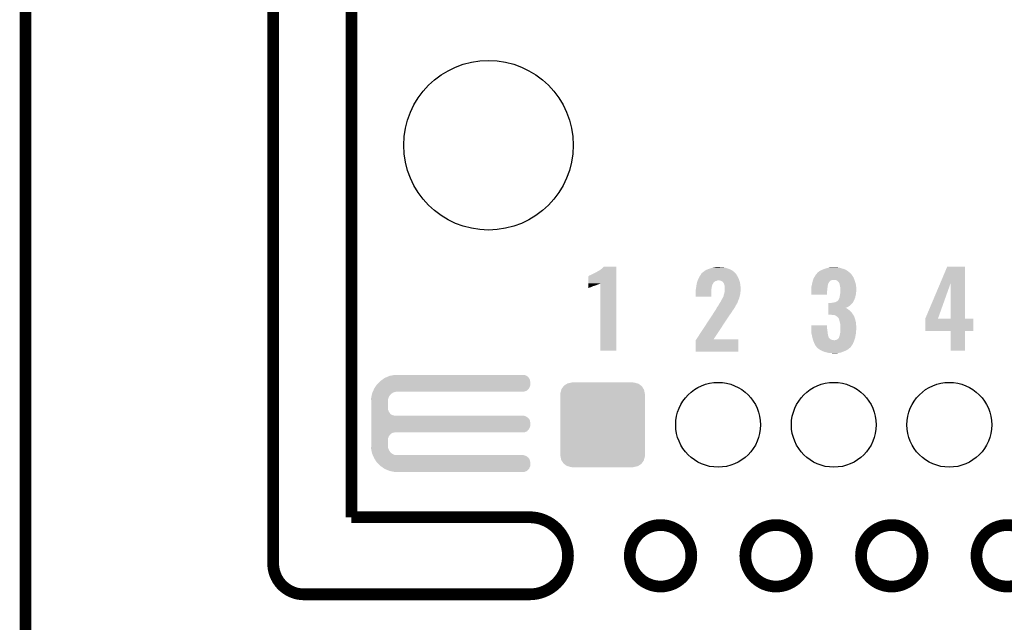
# Model space of a CAD drawing. Extents: x -0.05 to 0.95, y -0.15 to 2.1.
# Tile 27 of 35: x -0.05 to 0.45, y 0.95 to 1.25. Entities that reach past the tile are written whole.
import ezdxf

# ---------------------------------------------------------------- set-up
doc = ezdxf.new("R2010")
doc.units = 0
doc.layers.get('0').update_dxf_attribs({"linetype": 'CONTINUOUS'})
for name, color, linetype in [('HALL_CURRENT_24_V100_GKO', 5, 'CONTINUOUS'), ('HALL_CURRENT_24_V100_GTO', 14, 'CONTINUOUS'), ('HALL_CURRENT_24_V100_GTS', 12, 'CONTINUOUS')]:
    doc.layers.add(name, color=color, linetype=linetype)

# ---------------------------------------------------------------- blocks, each defined once
blk = doc.blocks.new('ROUND_8')
blk.add_circle((0, 0), 0.0433)
blk = doc.blocks.new('ROUND_40')
blk.add_circle((0, 0), 0.02165)
blk = doc.blocks.new('CUSTOM_48')
for points in [[(-0.0197, 0.02003), (-0.01817, 0.021), (0.01959, 0.02003), (0.0183, 0.021)], [(-0.01817, 0.021), (-0.01787, 0.02118), (0.0183, 0.021), (0.01762, 0.02118)], [(-0.01787, 0.02118), (-0.01586, 0.02158), (0.01762, 0.02118), (0.01621, 0.02158)], [(-0.01586, 0.02158), (-0.01575, 0.0216), (0.01621, 0.02158), (0.01575, 0.0216)], [(-0.01575, 0.0216), (-0.01575, 0.02165), (0.01575, 0.0216), (0.01575, 0.02165)], [(-0.02165, -0.01575), (-0.02165, 0.01575), (0.02165, -0.01575), (0.02165, 0.01575)], [(-0.0216, 0.01575), (-0.02158, 0.01621), (0.0216, 0.01575), (0.02151, 0.01621)], [(-0.02158, 0.01621), (-0.02111, 0.01787), (0.02151, 0.01621), (0.02118, 0.01787)], [(-0.02111, 0.01787), (-0.021, 0.0183), (0.02118, 0.01787), (0.02092, 0.0183)], [(-0.021, 0.0183), (-0.01995, 0.0197), (0.02092, 0.0183), (0.02003, 0.0197)], [(-0.01995, 0.0197), (-0.0197, 0.02003), (0.02003, 0.0197), (0.01959, 0.02003)], [(-0.02151, -0.01621), (-0.0216, -0.01575), (0.02158, -0.01621), (0.0216, -0.01575)], [(-0.02118, -0.01787), (-0.02151, -0.01621), (0.02111, -0.01787), (0.02158, -0.01621)], [(-0.02092, -0.0183), (-0.02118, -0.01787), (0.021, -0.0183), (0.02111, -0.01787)], [(-0.02003, -0.0197), (-0.02092, -0.0183), (0.01995, -0.0197), (0.021, -0.0183)], [(-0.01959, -0.02003), (-0.02003, -0.0197), (0.0197, -0.02003), (0.01995, -0.0197)], [(-0.0183, -0.021), (-0.01959, -0.02003), (0.01817, -0.021), (0.0197, -0.02003)], [(-0.01762, -0.02118), (-0.0183, -0.021), (0.01787, -0.02118), (0.01817, -0.021)], [(-0.01621, -0.02158), (-0.01762, -0.02118), (0.01586, -0.02158), (0.01787, -0.02118)], [(-0.01575, -0.0216), (-0.01621, -0.02158), (0.01575, -0.0216), (0.01586, -0.02158)], [(-0.01575, -0.02165), (-0.01575, -0.0216), (0.01575, -0.02165), (0.01575, -0.0216)]]:
    blk.add_solid(points)

msp = doc.modelspace()

# ---------------------------------------------------------------- linework, layer by layer
at = {"layer": 'HALL_CURRENT_24_V100_GKO', "const_width": 0.006}
for points in [[(0.0765, 0.9764), (0.0765, 2.1)], [(0.1165, 1), (0.1165, 2.055)], [(-0.05, -0.15), (-0.05, 2.01)], [(0.1165, 1), (0.2074, 1)], [(0.0922, 0.9606), (0.2074, 0.9606)]]:
    msp.add_lwpolyline(points, dxfattribs=at)
for points in [[(0.2074, 0.9606, 1), (0.2074, 1)], [(0.0765, 0.9764, 0.414216), (0.0922, 0.9606)]]:
    msp.add_lwpolyline(points, format="xyb", dxfattribs=at)
for points in [[(0.2587, 0.9803, 1), (0.2901, 0.9803, 1)], [(0.3177, 0.9803, 1), (0.3491, 0.9803, 1)], [(0.3768, 0.9803, 1), (0.4082, 0.9803, 1)], [(0.4358, 0.9803, 1), (0.4672, 0.9803, 1)]]:
    msp.add_lwpolyline(points, format="xyb", close=True, dxfattribs=at)
at = {"layer": 'HALL_CURRENT_24_V100_GTO'}
for points in [[(0.2432, 1.1261), (0.2444, 1.127), (0.2518, 1.1261), (0.2518, 1.127)], [(0.2444, 1.127), (0.245, 1.1275), (0.2518, 1.127), (0.2518, 1.1275)], [(0.245, 1.1275), (0.2454, 1.1279), (0.2518, 1.1275), (0.2518, 1.1279)], [(0.2454, 1.1279), (0.2454, 1.1279), (0.2518, 1.1279), (0.2454, 1.1279)], [(0.2986, 1.1267), (0.2998, 1.1271), (0.30962, 1.1267), (0.3085, 1.1271)], [(0.2998, 1.1271), (0.3001, 1.1272), (0.3085, 1.1271), (0.30818, 1.1272)], [(0.3001, 1.1272), (0.30118, 1.1275), (0.30818, 1.1272), (0.3072, 1.1275)], [(0.30118, 1.1275), (0.3019, 1.1277), (0.3072, 1.1275), (0.3059, 1.1277)], [(0.3019, 1.1277), (0.304, 1.1278), (0.3049, 1.1277), (0.3045, 1.1278)], [(0.3578, 1.1267), (0.35864, 1.127), (0.3682, 1.1267), (0.3673, 1.127)], [(0.35864, 1.127), (0.3592, 1.1272), (0.3673, 1.127), (0.36665, 1.1272)], [(0.3592, 1.1272), (0.36005, 1.1274), (0.36665, 1.1272), (0.366, 1.1274)], [(0.36005, 1.1274), (0.3609, 1.1276), (0.366, 1.1274), (0.3648, 1.1276)], [(0.3609, 1.1276), (0.3628, 1.1277), (0.3648, 1.1276), (0.3638, 1.1277)], [(0.4173, 1.1196), (0.4208, 1.1279), (0.43, 1.1196), (0.43, 1.1279)], [(0.4208, 1.1279), (0.4208, 1.1279), (0.43, 1.1279), (0.4208, 1.1279)], [(0.2375, 1.1194), (0.2375, 1.1231), (0.2518, 1.1194), (0.2518, 1.1231)], [(0.2376, 1.1231), (0.2378, 1.1233), (0.2518, 1.1231), (0.2518, 1.1233)], [(0.2378, 1.1233), (0.2381, 1.1235), (0.2518, 1.1233), (0.2518, 1.1235)], [(0.2381, 1.1235), (0.2386, 1.1237), (0.2518, 1.1235), (0.2518, 1.1237)], [(0.2386, 1.1237), (0.2393, 1.124), (0.2518, 1.1237), (0.2518, 1.124)], [(0.2393, 1.124), (0.2409, 1.1248), (0.2518, 1.124), (0.2518, 1.1248)], [(0.2409, 1.1248), (0.2418, 1.1253), (0.2518, 1.1248), (0.2518, 1.1253)], [(0.2418, 1.1253), (0.2419, 1.1254), (0.2518, 1.1253), (0.2518, 1.1254)], [(0.2419, 1.1254), (0.2422, 1.1256), (0.2518, 1.1254), (0.2518, 1.1256)], [(0.2422, 1.1256), (0.2432, 1.1261), (0.2518, 1.1256), (0.2518, 1.1261)], [(0.29365, 1.1216), (0.2942, 1.1227), (0.3144, 1.1216), (0.3139, 1.1227)], [(0.2942, 1.1227), (0.2943, 1.1229), (0.3139, 1.1227), (0.31378, 1.1229)], [(0.2943, 1.1229), (0.29481, 1.1237), (0.31378, 1.1229), (0.3133, 1.1237)], [(0.29481, 1.1237), (0.2952, 1.1243), (0.3133, 1.1237), (0.31296, 1.1243)], [(0.2952, 1.1243), (0.29525, 1.1244), (0.31296, 1.1243), (0.3129, 1.1244)], [(0.29525, 1.1244), (0.2953, 1.1245), (0.3129, 1.1244), (0.3128, 1.1245)], [(0.2953, 1.1245), (0.2957, 1.1249), (0.3128, 1.1245), (0.3124, 1.1249)], [(0.2957, 1.1249), (0.2964, 1.1254), (0.3124, 1.1249), (0.3118, 1.1254)], [(0.2964, 1.1254), (0.29704, 1.1259), (0.3118, 1.1254), (0.3112, 1.1259)], [(0.29704, 1.1259), (0.2973, 1.1261), (0.3112, 1.1259), (0.31083, 1.1261)], [(0.2973, 1.1261), (0.29838, 1.1266), (0.31083, 1.1261), (0.3099, 1.1266)], [(0.29838, 1.1266), (0.2986, 1.1267), (0.3099, 1.1266), (0.30962, 1.1267)], [(0.35239, 1.1214), (0.3526, 1.122), (0.3734, 1.1214), (0.37315, 1.122)], [(0.3526, 1.122), (0.35294, 1.1226), (0.37315, 1.122), (0.3729, 1.1226)], [(0.35294, 1.1226), (0.3534, 1.1234), (0.3729, 1.1226), (0.37237, 1.1234)], [(0.3534, 1.1234), (0.35348, 1.1235), (0.37237, 1.1234), (0.3723, 1.1235)], [(0.35348, 1.1235), (0.35402, 1.1242), (0.3723, 1.1235), (0.3718, 1.1242)], [(0.35402, 1.1242), (0.35432, 1.1246), (0.3718, 1.1242), (0.3715, 1.1246)], [(0.35432, 1.1246), (0.3544, 1.1247), (0.3715, 1.1246), (0.3713, 1.1247)], [(0.3544, 1.1247), (0.3549, 1.1252), (0.3713, 1.1247), (0.3707, 1.1252)], [(0.3549, 1.1252), (0.3556, 1.1257), (0.3707, 1.1252), (0.3701, 1.1257)], [(0.3556, 1.1257), (0.3565, 1.1262), (0.3701, 1.1257), (0.36929, 1.1262)], [(0.3565, 1.1262), (0.35728, 1.1265), (0.36929, 1.1262), (0.3688, 1.1265)], [(0.35728, 1.1265), (0.3578, 1.1267), (0.3688, 1.1265), (0.3682, 1.1267)], [(0.2375, 1.1193), (0.2375, 1.1194), (0.2435, 1.1193), (0.2436, 1.1194)], [(0.2375, 1.1192), (0.2375, 1.1193), (0.2433, 1.1192), (0.2435, 1.1193)], [(0.2375, 1.1191), (0.2375, 1.1192), (0.243, 1.1191), (0.2433, 1.1192)], [(0.2375, 1.1189), (0.2375, 1.1191), (0.2426, 1.1189), (0.243, 1.1191)], [(0.2375, 1.1187), (0.2375, 1.1189), (0.242, 1.1187), (0.2426, 1.1189)], [(0.2375, 1.1184), (0.2375, 1.1187), (0.2412, 1.1184), (0.242, 1.1187)], [(0.2375, 1.1181), (0.2375, 1.1184), (0.2402, 1.1181), (0.2412, 1.1184)], [(0.2375, 1.1176), (0.2375, 1.1181), (0.2391, 1.1176), (0.2401, 1.1181)], [(0.2375, 1.1181), (0.2375, 1.1181), (0.2401, 1.1181), (0.2402, 1.1181)], [(0.2375, 1.1173), (0.2375, 1.1176), (0.2381, 1.1173), (0.2391, 1.1176)], [(0.2375, 1.1171), (0.2375, 1.1173), (0.2377, 1.1171), (0.2381, 1.1173)], [(0.2436, 1.0851), (0.2436, 1.1194), (0.2518, 1.0851), (0.2518, 1.1194)], [(0.29246, 1.1166), (0.2925, 1.1168), (0.3004, 1.1166), (0.30042, 1.1168)], [(0.2925, 1.1168), (0.29258, 1.1174), (0.30042, 1.1168), (0.3005, 1.1174)], [(0.29258, 1.1174), (0.29267, 1.1181), (0.3005, 1.1174), (0.3007, 1.1181)], [(0.29267, 1.1181), (0.2927, 1.1183), (0.3007, 1.1181), (0.30074, 1.1183)], [(0.2927, 1.1183), (0.29276, 1.1186), (0.30074, 1.1183), (0.3008, 1.1186)], [(0.29276, 1.1186), (0.29282, 1.1189), (0.3008, 1.1186), (0.3009, 1.1189)], [(0.29282, 1.1189), (0.29288, 1.1192), (0.3009, 1.1189), (0.3011, 1.1192)], [(0.29288, 1.1192), (0.2929, 1.1193), (0.3011, 1.1192), (0.3011, 1.1193)], [(0.2929, 1.1193), (0.293, 1.1198), (0.3011, 1.1193), (0.3015, 1.1198)], [(0.293, 1.1198), (0.29313, 1.1202), (0.3015, 1.1198), (0.3019, 1.1202)], [(0.29313, 1.1202), (0.29327, 1.1206), (0.3019, 1.1202), (0.3025, 1.1206)], [(0.29327, 1.1206), (0.2933, 1.1207), (0.3025, 1.1206), (0.303, 1.1207)], [(0.2933, 1.1207), (0.29337, 1.1209), (0.303, 1.1207), (0.3034, 1.1209)], [(0.29337, 1.1209), (0.2934, 1.121), (0.3034, 1.1209), (0.3038, 1.121)], [(0.2934, 1.121), (0.2935, 1.1213), (0.31461, 1.121), (0.31451, 1.1213)], [(0.2935, 1.1213), (0.29365, 1.1216), (0.31451, 1.1213), (0.3144, 1.1216)], [(0.3052, 1.1208), (0.3042, 1.121), (0.31469, 1.1208), (0.31461, 1.121)], [(0.3058, 1.1205), (0.3052, 1.1208), (0.31479, 1.1205), (0.31469, 1.1208)], [(0.30618, 1.1202), (0.3058, 1.1205), (0.3149, 1.1202), (0.31479, 1.1205)], [(0.3063, 1.1201), (0.30618, 1.1202), (0.31492, 1.1201), (0.3149, 1.1202)], [(0.3064, 1.12), (0.3063, 1.1201), (0.31494, 1.12), (0.31492, 1.1201)], [(0.3064, 1.1199), (0.3064, 1.12), (0.31495, 1.1199), (0.31494, 1.12)], [(0.3067, 1.1195), (0.3064, 1.1199), (0.31502, 1.1195), (0.31495, 1.1199)], [(0.3069, 1.119), (0.3067, 1.1195), (0.31511, 1.119), (0.31502, 1.1195)], [(0.30704, 1.1185), (0.3069, 1.119), (0.3152, 1.1185), (0.31511, 1.119)], [(0.3072, 1.1179), (0.30704, 1.1185), (0.31523, 1.1179), (0.3152, 1.1185)], [(0.3072, 1.1166), (0.3072, 1.1179), (0.3153, 1.1166), (0.31523, 1.1179)], [(0.3514, 1.1174), (0.3515, 1.1179), (0.3597, 1.1174), (0.35977, 1.1179)], [(0.3514, 1.1166), (0.3514, 1.1174), (0.3596, 1.1166), (0.3597, 1.1174)], [(0.3515, 1.1179), (0.35155, 1.1181), (0.35977, 1.1179), (0.3598, 1.1181)], [(0.35155, 1.1181), (0.35168, 1.1187), (0.3598, 1.1181), (0.3599, 1.1187)], [(0.35168, 1.1187), (0.3518, 1.1192), (0.3599, 1.1187), (0.36, 1.1192)], [(0.3518, 1.1192), (0.35186, 1.1195), (0.36, 1.1192), (0.3602, 1.1195)], [(0.35186, 1.1195), (0.35191, 1.1197), (0.3602, 1.1195), (0.3603, 1.1197)], [(0.35191, 1.1197), (0.35193, 1.1198), (0.3603, 1.1197), (0.3603, 1.1198)], [(0.35193, 1.1198), (0.3521, 1.1206), (0.3603, 1.1198), (0.3609, 1.1206)], [(0.3521, 1.1206), (0.35221, 1.1209), (0.3609, 1.1206), (0.3613, 1.1209)], [(0.35221, 1.1209), (0.35228, 1.1211), (0.3613, 1.1209), (0.3618, 1.1211)], [(0.35228, 1.1211), (0.35231, 1.1212), (0.3618, 1.1211), (0.3622, 1.1212)], [(0.35231, 1.1212), (0.35239, 1.1214), (0.37347, 1.1212), (0.3734, 1.1214)], [(0.3641, 1.1211), (0.3635, 1.1212), (0.3735, 1.1211), (0.37347, 1.1212)], [(0.3645, 1.1208), (0.3641, 1.1211), (0.3736, 1.1208), (0.3735, 1.1211)], [(0.3649, 1.1206), (0.3645, 1.1208), (0.37367, 1.1206), (0.3736, 1.1208)], [(0.3655, 1.12), (0.3649, 1.1206), (0.37387, 1.12), (0.37367, 1.1206)], [(0.3655, 1.1199), (0.3655, 1.12), (0.3739, 1.1199), (0.37387, 1.12)], [(0.3658, 1.1193), (0.3655, 1.1199), (0.37405, 1.1193), (0.3739, 1.1199)], [(0.3659, 1.1188), (0.3658, 1.1193), (0.37417, 1.1188), (0.37405, 1.1193)], [(0.36601, 1.1183), (0.3659, 1.1188), (0.3743, 1.1183), (0.37417, 1.1188)], [(0.3662, 1.1174), (0.36601, 1.1183), (0.37434, 1.1174), (0.3743, 1.1183)], [(0.3663, 1.1168), (0.3662, 1.1174), (0.37438, 1.1168), (0.37434, 1.1174)], [(0.3663, 1.1163), (0.3663, 1.1168), (0.3744, 1.1163), (0.37438, 1.1168)], [(0.4097, 1.1016), (0.4173, 1.1196), (0.41617, 1.1016), (0.4226, 1.1196)], [(0.4226, 1.1014), (0.4226, 1.1196), (0.43, 1.1014), (0.43, 1.1196)], [(0.2923, 1.1153), (0.29238, 1.1157), (0.3003, 1.1153), (0.3003, 1.1157)], [(0.2923, 1.1127), (0.2923, 1.1153), (0.3003, 1.1127), (0.3003, 1.1153)], [(0.29238, 1.1157), (0.2924, 1.1158), (0.3003, 1.1157), (0.30031, 1.1158)], [(0.2924, 1.1163), (0.29246, 1.1166), (0.30037, 1.1163), (0.3004, 1.1166)], [(0.2924, 1.1158), (0.2924, 1.1163), (0.30031, 1.1158), (0.30037, 1.1163)], [(0.3058, 1.1115), (0.30605, 1.1119), (0.3144, 1.1115), (0.3146, 1.1119)], [(0.30605, 1.1119), (0.30611, 1.112), (0.3146, 1.1119), (0.3146, 1.112)], [(0.30611, 1.112), (0.3063, 1.1123), (0.3146, 1.112), (0.31467, 1.1123)], [(0.3063, 1.1123), (0.3064, 1.1126), (0.31467, 1.1123), (0.31474, 1.1126)], [(0.3064, 1.1126), (0.3066, 1.113), (0.31474, 1.1126), (0.31484, 1.113)], [(0.3066, 1.113), (0.3067, 1.1136), (0.31484, 1.113), (0.31498, 1.1136)], [(0.3067, 1.1136), (0.30673, 1.1137), (0.31498, 1.1136), (0.315, 1.1137)], [(0.30673, 1.1137), (0.30693, 1.1144), (0.315, 1.1137), (0.3152, 1.1144)], [(0.30693, 1.1144), (0.3071, 1.115), (0.3152, 1.1144), (0.3152, 1.115)], [(0.3071, 1.115), (0.30711, 1.1151), (0.3152, 1.115), (0.3152, 1.1151)], [(0.30711, 1.1151), (0.30719, 1.1157), (0.3152, 1.1151), (0.3153, 1.1157)], [(0.30719, 1.1157), (0.3072, 1.1158), (0.3153, 1.1157), (0.3153, 1.1158)], [(0.3072, 1.1158), (0.3072, 1.1166), (0.3153, 1.1158), (0.3153, 1.1166)], [(0.3514, 1.1156), (0.3514, 1.1166), (0.3595, 1.1156), (0.3596, 1.1166)], [(0.3514, 1.1137), (0.3514, 1.1156), (0.3595, 1.1137), (0.3595, 1.1156)], [(0.3655, 1.1116), (0.3658, 1.1121), (0.37357, 1.1116), (0.3738, 1.1121)], [(0.3658, 1.1121), (0.3659, 1.1128), (0.3738, 1.1121), (0.37394, 1.1128)], [(0.3659, 1.1128), (0.36597, 1.1131), (0.37394, 1.1128), (0.374, 1.1131)], [(0.36597, 1.1131), (0.3661, 1.1137), (0.374, 1.1131), (0.37418, 1.1137)], [(0.3661, 1.1137), (0.36614, 1.1141), (0.37418, 1.1137), (0.3743, 1.1141)], [(0.36614, 1.1141), (0.3662, 1.1147), (0.3743, 1.1141), (0.3743, 1.1147)], [(0.3662, 1.1147), (0.36622, 1.1149), (0.3743, 1.1147), (0.3743, 1.1149)], [(0.36622, 1.1149), (0.36629, 1.1157), (0.3743, 1.1149), (0.3744, 1.1157)], [(0.36629, 1.1157), (0.3663, 1.1158), (0.3744, 1.1157), (0.3744, 1.1158)], [(0.3663, 1.1158), (0.3663, 1.1163), (0.3744, 1.1158), (0.3744, 1.1163)], [(0.3028, 1.1063), (0.30305, 1.1068), (0.31177, 1.1063), (0.3121, 1.1068)], [(0.30305, 1.1068), (0.3033, 1.1073), (0.3121, 1.1068), (0.31235, 1.1073)], [(0.3033, 1.1073), (0.3034, 1.1074), (0.31235, 1.1073), (0.3124, 1.1074)], [(0.3034, 1.1074), (0.3037, 1.1078), (0.3124, 1.1074), (0.3127, 1.1078)], [(0.3037, 1.1078), (0.30382, 1.108), (0.3127, 1.1078), (0.3127, 1.108)], [(0.30382, 1.108), (0.30388, 1.1081), (0.3127, 1.108), (0.3128, 1.1081)], [(0.30388, 1.1081), (0.304, 1.1083), (0.3128, 1.1081), (0.31292, 1.1083)], [(0.304, 1.1083), (0.3044, 1.109), (0.31292, 1.1083), (0.31335, 1.109)], [(0.3044, 1.109), (0.30465, 1.1094), (0.31335, 1.109), (0.3136, 1.1094)], [(0.30465, 1.1094), (0.3049, 1.1098), (0.3136, 1.1094), (0.31375, 1.1098)], [(0.3049, 1.1098), (0.3054, 1.1107), (0.31375, 1.1098), (0.3141, 1.1107)], [(0.3054, 1.1107), (0.3057, 1.1113), (0.3141, 1.1107), (0.3143, 1.1113)], [(0.3057, 1.1113), (0.3058, 1.1115), (0.3143, 1.1113), (0.3144, 1.1115)], [(0.3601, 1.1092), (0.3601, 1.1095), (0.3723, 1.1092), (0.37252, 1.1095)], [(0.3601, 1.1082), (0.3601, 1.1092), (0.3713, 1.1082), (0.3723, 1.1092)], [(0.3601, 1.1077), (0.3601, 1.1082), (0.3706, 1.1077), (0.3713, 1.1082)], [(0.3601, 1.1073), (0.3601, 1.1077), (0.3698, 1.1073), (0.3706, 1.1077)], [(0.3601, 1.1069), (0.3601, 1.1073), (0.36891, 1.1069), (0.3698, 1.1073)], [(0.3601, 1.1065), (0.3601, 1.1069), (0.3698, 1.1065), (0.369, 1.1069)], [(0.3601, 1.1069), (0.3601, 1.1069), (0.369, 1.1069), (0.36891, 1.1069)], [(0.3618, 1.1095), (0.3623, 1.1096), (0.37252, 1.1095), (0.3726, 1.1096)], [(0.3623, 1.1096), (0.3629, 1.1097), (0.3726, 1.1096), (0.37267, 1.1097)], [(0.3629, 1.1097), (0.3636, 1.1098), (0.37267, 1.1097), (0.37273, 1.1098)], [(0.3636, 1.1098), (0.3638, 1.1099), (0.37273, 1.1098), (0.3728, 1.1099)], [(0.3638, 1.1099), (0.364, 1.11), (0.3728, 1.1099), (0.3728, 1.11)], [(0.364, 1.11), (0.3648, 1.1104), (0.3728, 1.11), (0.373, 1.1104)], [(0.3648, 1.1104), (0.3652, 1.1109), (0.373, 1.1104), (0.37325, 1.1109)], [(0.3652, 1.1109), (0.3653, 1.111), (0.37325, 1.1109), (0.3733, 1.111)], [(0.3653, 1.1112), (0.3655, 1.1116), (0.37339, 1.1112), (0.37357, 1.1116)], [(0.3653, 1.111), (0.3653, 1.1112), (0.3733, 1.111), (0.37339, 1.1112)], [(0.29269, 1.0909), (0.30083, 1.1033), (0.3015, 1.0909), (0.3097, 1.1033)], [(0.30083, 1.1033), (0.30155, 1.1044), (0.3097, 1.1033), (0.3105, 1.1044)], [(0.30155, 1.1044), (0.30221, 1.1054), (0.3105, 1.1044), (0.3111, 1.1054)], [(0.30221, 1.1054), (0.30273, 1.1062), (0.3111, 1.1054), (0.3117, 1.1062)], [(0.30273, 1.1062), (0.3028, 1.1063), (0.3117, 1.1062), (0.31177, 1.1063)], [(0.3601, 1.1062), (0.3601, 1.1065), (0.3702, 1.1062), (0.3698, 1.1065)], [(0.3601, 1.1054), (0.3601, 1.1062), (0.3712, 1.1054), (0.3702, 1.1062)], [(0.3601, 1.1049), (0.3601, 1.1054), (0.3717, 1.1049), (0.3712, 1.1054)], [(0.3601, 1.1043), (0.3601, 1.1049), (0.3722, 1.1043), (0.3717, 1.1049)], [(0.3601, 1.1036), (0.3601, 1.1043), (0.3727, 1.1036), (0.3722, 1.1043)], [(0.3601, 1.1035), (0.3601, 1.1036), (0.37276, 1.1035), (0.3727, 1.1036)], [(0.3615, 1.1034), (0.3613, 1.1035), (0.37283, 1.1034), (0.37276, 1.1035)], [(0.3625, 1.1033), (0.3616, 1.1034), (0.37289, 1.1033), (0.37283, 1.1034)], [(0.3633, 1.1032), (0.3625, 1.1033), (0.37295, 1.1032), (0.37289, 1.1033)], [(0.3639, 1.1029), (0.3633, 1.1032), (0.37314, 1.1029), (0.37295, 1.1032)], [(0.36407, 1.1028), (0.3639, 1.1029), (0.3732, 1.1028), (0.37314, 1.1029)], [(0.3644, 1.1026), (0.36407, 1.1028), (0.37328, 1.1026), (0.3732, 1.1028)], [(0.3648, 1.1023), (0.3644, 1.1026), (0.3734, 1.1023), (0.37328, 1.1026)], [(0.3651, 1.102), (0.3648, 1.1023), (0.37352, 1.102), (0.3734, 1.1023)], [(0.3652, 1.1018), (0.3651, 1.102), (0.3736, 1.1018), (0.37352, 1.102)], [(0.3656, 1.1011), (0.3653, 1.1018), (0.37381, 1.1011), (0.3736, 1.1018)], [(0.4097, 1.1014), (0.4097, 1.1016), (0.4161, 1.1014), (0.41617, 1.1016)], [(0.3514, 1.0961), (0.3514, 1.098), (0.3595, 1.0961), (0.3595, 1.098)], [(0.3514, 1.098), (0.3514, 1.098), (0.3595, 1.098), (0.3514, 1.098)], [(0.36567, 1.1008), (0.3656, 1.1011), (0.3739, 1.1008), (0.37381, 1.1011)], [(0.3658, 1.1003), (0.36567, 1.1008), (0.37402, 1.1003), (0.3739, 1.1008)], [(0.36599, 1.0995), (0.3658, 1.1003), (0.3742, 1.0995), (0.37402, 1.1003)], [(0.3662, 1.0986), (0.36599, 1.0995), (0.37428, 1.0986), (0.3742, 1.0995)], [(0.3662, 1.0983), (0.3662, 1.0986), (0.3743, 1.0983), (0.37428, 1.0986)], [(0.3662, 1.0978), (0.3662, 1.0983), (0.37433, 1.0978), (0.3743, 1.0983)], [(0.3663, 1.0972), (0.3662, 1.0978), (0.37437, 1.0972), (0.37433, 1.0978)], [(0.3663, 1.0968), (0.3663, 1.0972), (0.3744, 1.0968), (0.37437, 1.0972)], [(0.3663, 1.0958), (0.3663, 1.0968), (0.3744, 1.0958), (0.3744, 1.0968)], [(0.4097, 1.0951), (0.4097, 1.1014), (0.4342, 1.0951), (0.4342, 1.1014)], [(0.4097, 1.1014), (0.4097, 1.1014), (0.4342, 1.1014), (0.43, 1.1014)], [(0.4097, 1.1014), (0.4097, 1.1014), (0.4226, 1.1014), (0.4161, 1.1014)], [(0.3514, 1.0954), (0.3514, 1.0961), (0.3596, 1.0954), (0.3595, 1.0961)], [(0.3514, 1.0948), (0.3514, 1.0954), (0.3597, 1.0948), (0.3596, 1.0954)], [(0.3514, 1.0943), (0.3514, 1.0948), (0.35976, 1.0943), (0.3597, 1.0948)], [(0.35163, 1.0932), (0.3514, 1.0943), (0.3599, 1.0932), (0.35976, 1.0943)], [(0.3518, 1.0924), (0.35163, 1.0932), (0.3601, 1.0924), (0.3599, 1.0932)], [(0.35195, 1.0918), (0.3518, 1.0924), (0.3603, 1.0918), (0.3601, 1.0924)], [(0.3522, 1.0908), (0.35195, 1.0918), (0.3613, 1.0908), (0.3603, 1.0918)], [(0.3653, 1.0913), (0.36554, 1.0917), (0.37367, 1.0913), (0.3738, 1.0917)], [(0.36554, 1.0917), (0.3656, 1.0918), (0.3738, 1.0917), (0.37382, 1.0918)], [(0.3656, 1.0919), (0.3657, 1.0921), (0.37384, 1.0919), (0.37388, 1.0921)], [(0.3656, 1.0918), (0.3656, 1.0919), (0.37382, 1.0918), (0.37384, 1.0919)], [(0.3657, 1.0921), (0.3658, 1.0925), (0.37388, 1.0921), (0.37395, 1.0925)], [(0.3658, 1.0925), (0.3659, 1.093), (0.37395, 1.0925), (0.37404, 1.093)], [(0.3659, 1.093), (0.36599, 1.0933), (0.37404, 1.093), (0.3741, 1.0933)], [(0.36599, 1.0933), (0.3661, 1.0937), (0.3741, 1.0933), (0.37416, 1.0937)], [(0.3661, 1.0937), (0.3662, 1.0945), (0.37416, 1.0937), (0.37428, 1.0945)], [(0.3662, 1.0945), (0.36621, 1.0946), (0.37428, 1.0945), (0.3743, 1.0946)], [(0.36621, 1.0946), (0.36629, 1.0953), (0.3743, 1.0946), (0.3743, 1.0953)], [(0.36629, 1.0953), (0.3663, 1.0954), (0.3743, 1.0953), (0.37432, 1.0954)], [(0.3663, 1.0954), (0.3663, 1.0958), (0.37432, 1.0954), (0.3744, 1.0958)], [(0.4226, 1.0851), (0.4226, 1.0951), (0.43, 1.0851), (0.43, 1.0951)], [(0.4226, 1.0951), (0.4226, 1.0951), (0.43, 1.0951), (0.4342, 1.0951)], [(0.2923, 1.0903), (0.29269, 1.0909), (0.3142, 1.0903), (0.3142, 1.0909)], [(0.2923, 1.0845), (0.2923, 1.0903), (0.3142, 1.0845), (0.3142, 1.0903)], [(0.29269, 1.0909), (0.29269, 1.0909), (0.3142, 1.0909), (0.3015, 1.0909)], [(0.35224, 1.0907), (0.3522, 1.0908), (0.3618, 1.0907), (0.3613, 1.0908)], [(0.35231, 1.0905), (0.35224, 1.0907), (0.3623, 1.0905), (0.3618, 1.0907)], [(0.35234, 1.0904), (0.35231, 1.0905), (0.363, 1.0904), (0.3623, 1.0905)], [(0.35245, 1.0901), (0.35234, 1.0904), (0.3733, 1.0901), (0.37339, 1.0904)], [(0.3527, 1.0894), (0.35245, 1.0901), (0.37299, 1.0894), (0.3733, 1.0901)], [(0.35315, 1.0885), (0.3527, 1.0894), (0.3726, 1.0885), (0.37299, 1.0894)], [(0.3536, 1.0876), (0.35315, 1.0885), (0.37202, 1.0876), (0.3726, 1.0885)], [(0.3539, 1.0872), (0.3536, 1.0876), (0.37176, 1.0872), (0.37202, 1.0876)], [(0.35395, 1.0871), (0.3539, 1.0872), (0.3717, 1.0871), (0.37176, 1.0872)], [(0.354, 1.087), (0.35395, 1.0871), (0.3716, 1.087), (0.3717, 1.0871)], [(0.35444, 1.0866), (0.354, 1.087), (0.3712, 1.0866), (0.3716, 1.087)], [(0.35509, 1.086), (0.35444, 1.0866), (0.3705, 1.086), (0.3712, 1.0866)], [(0.3633, 1.0904), (0.3641, 1.0906), (0.37339, 1.0904), (0.37346, 1.0906)], [(0.3641, 1.0906), (0.3649, 1.091), (0.37346, 1.0906), (0.37358, 1.091)], [(0.3649, 1.091), (0.3653, 1.0913), (0.37358, 1.091), (0.37367, 1.0913)], [(0.3552, 1.0859), (0.35509, 1.086), (0.37035, 1.0859), (0.3705, 1.086)], [(0.35608, 1.0854), (0.3552, 1.0859), (0.3696, 1.0854), (0.37035, 1.0859)], [(0.3566, 1.0851), (0.35608, 1.0854), (0.36895, 1.0851), (0.3696, 1.0854)], [(0.3573, 1.0848), (0.3566, 1.0851), (0.3683, 1.0848), (0.36895, 1.0851)], [(0.358, 1.0845), (0.3573, 1.0848), (0.36755, 1.0845), (0.3683, 1.0848)], [(0.35913, 1.0842), (0.358, 1.0845), (0.3668, 1.0842), (0.36755, 1.0845)], [(0.3595, 1.0841), (0.35913, 1.0842), (0.36635, 1.0841), (0.3668, 1.0842)], [(0.3608, 1.0838), (0.3595, 1.0841), (0.365, 1.0838), (0.36635, 1.0841)], [(0.3623, 1.0837), (0.3619, 1.0838), (0.3629, 1.0837), (0.365, 1.0838)], [(0.13384, 1.0713), (0.13528, 1.0719), (0.207, 1.0713), (0.2064, 1.0719)], [(0.13528, 1.0719), (0.136, 1.0722), (0.2064, 1.0719), (0.20595, 1.0722)], [(0.136, 1.0722), (0.13652, 1.0723), (0.20595, 1.0722), (0.2058, 1.0723)], [(0.13652, 1.0723), (0.13808, 1.0726), (0.2058, 1.0723), (0.2051, 1.0726)], [(0.13808, 1.0726), (0.1386, 1.0727), (0.2051, 1.0726), (0.2044, 1.0727)], [(0.12817, 1.0658), (0.1291, 1.0672), (0.2072, 1.0658), (0.2078, 1.0672)], [(0.1291, 1.0672), (0.1295, 1.0678), (0.2078, 1.0672), (0.2078, 1.0678)], [(0.1295, 1.0678), (0.131, 1.0693), (0.2078, 1.0678), (0.2078, 1.0693)], [(0.131, 1.0693), (0.1314, 1.0697), (0.2078, 1.0693), (0.20774, 1.0697)], [(0.1314, 1.0697), (0.13184, 1.07), (0.20774, 1.0697), (0.2077, 1.07)], [(0.13184, 1.07), (0.13287, 1.0707), (0.2077, 1.07), (0.2074, 1.0707)], [(0.13287, 1.0707), (0.1336, 1.0712), (0.2074, 1.0707), (0.20707, 1.0712)], [(0.1336, 1.0712), (0.13384, 1.0713), (0.20707, 1.0712), (0.207, 1.0713)], [(0.12652, 1.0607), (0.12669, 1.0616), (0.1353, 1.0607), (0.1357, 1.0616)], [(0.12669, 1.0616), (0.12685, 1.0624), (0.1357, 1.0616), (0.1362, 1.0624)], [(0.12685, 1.0624), (0.12698, 1.0631), (0.1362, 1.0624), (0.1369, 1.0631)], [(0.12698, 1.0631), (0.127, 1.0632), (0.1369, 1.0631), (0.13706, 1.0632)], [(0.127, 1.0632), (0.12718, 1.0636), (0.13706, 1.0632), (0.1377, 1.0636)], [(0.12718, 1.0636), (0.12735, 1.064), (0.1377, 1.0636), (0.1386, 1.064)], [(0.12735, 1.064), (0.1274, 1.0641), (0.1386, 1.064), (0.1395, 1.0641)], [(0.1274, 1.0641), (0.12744, 1.0642), (0.1395, 1.0641), (0.14, 1.0642)], [(0.12744, 1.0642), (0.12766, 1.0647), (0.2048, 1.0642), (0.2062, 1.0647)], [(0.12766, 1.0647), (0.1281, 1.0657), (0.2062, 1.0647), (0.20711, 1.0657)], [(0.1281, 1.0657), (0.12817, 1.0658), (0.20711, 1.0657), (0.2072, 1.0658)], [(0.1265, 1.0606), (0.12652, 1.0607), (0.13528, 1.0606), (0.1353, 1.0607)], [(0.12656, 1.0598), (0.1265, 1.0606), (0.1351, 1.0598), (0.13528, 1.0606)], [(0.1266, 1.0593), (0.12656, 1.0598), (0.1351, 1.0593), (0.1351, 1.0598)], [(0.1266, 1.0553), (0.1266, 1.0593), (0.1351, 1.0553), (0.1351, 1.0593)], [(0.1266, 1.0546), (0.1266, 1.0553), (0.1353, 1.0546), (0.1351, 1.0553)], [(0.1266, 1.0539), (0.1266, 1.0546), (0.1356, 1.0539), (0.1353, 1.0546)], [(0.1266, 1.053), (0.1266, 1.0539), (0.1362, 1.053), (0.1356, 1.0539)], [(0.1266, 1.0527), (0.1266, 1.053), (0.1365, 1.0527), (0.1362, 1.053)], [(0.1266, 1.0523), (0.1266, 1.0527), (0.1371, 1.0523), (0.1365, 1.0527)], [(0.1266, 1.052), (0.1266, 1.0523), (0.1378, 1.052), (0.1371, 1.0523)], [(0.1266, 1.0519), (0.1266, 1.052), (0.1386, 1.0519), (0.1378, 1.052)], [(0.1266, 1.0517), (0.1266, 1.0519), (0.2051, 1.0517), (0.2044, 1.0519)], [(0.1266, 1.0514), (0.1266, 1.0517), (0.2058, 1.0514), (0.2051, 1.0517)], [(0.1266, 1.0508), (0.1266, 1.0514), (0.2067, 1.0508), (0.2058, 1.0514)], [(0.1266, 1.0505), (0.1266, 1.0508), (0.207, 1.0505), (0.2067, 1.0508)], [(0.1266, 1.0499), (0.1266, 1.0505), (0.2074, 1.0499), (0.207, 1.0505)], [(0.1266, 1.0492), (0.1266, 1.0499), (0.2077, 1.0492), (0.2074, 1.0499)], [(0.1266, 1.0484), (0.1266, 1.0492), (0.2078, 1.0484), (0.2077, 1.0492)], [(0.1266, 1.0464), (0.1266, 1.0484), (0.2078, 1.0464), (0.2078, 1.0484)], [(0.1266, 1.045), (0.1266, 1.0464), (0.2072, 1.045), (0.2078, 1.0464)], [(0.1266, 1.0439), (0.1266, 1.045), (0.2062, 1.0439), (0.2072, 1.045)], [(0.1266, 1.0433), (0.1266, 1.0439), (0.2048, 1.0433), (0.2062, 1.0439)], [(0.1266, 1.0432), (0.1266, 1.0433), (0.1378, 1.0432), (0.1386, 1.0433)], [(0.1266, 1.0429), (0.1266, 1.0432), (0.1371, 1.0429), (0.1378, 1.0432)], [(0.1266, 1.0424), (0.1266, 1.0429), (0.1365, 1.0424), (0.1371, 1.0429)], [(0.1266, 1.0422), (0.1266, 1.0424), (0.1362, 1.0422), (0.1365, 1.0424)], [(0.1266, 1.0413), (0.1266, 1.0422), (0.1356, 1.0413), (0.1362, 1.0422)], [(0.1266, 1.0406), (0.1266, 1.0413), (0.1353, 1.0406), (0.1356, 1.0413)], [(0.12656, 1.036), (0.1266, 1.0365), (0.1351, 1.036), (0.1351, 1.0365)], [(0.1266, 1.0399), (0.1266, 1.0406), (0.1351, 1.0399), (0.1353, 1.0406)], [(0.1266, 1.0365), (0.1266, 1.0399), (0.1351, 1.0365), (0.1351, 1.0399)], [(0.1265, 1.0352), (0.12656, 1.036), (0.13528, 1.0352), (0.1351, 1.036)], [(0.12652, 1.0351), (0.1265, 1.0352), (0.1353, 1.0351), (0.13528, 1.0352)], [(0.12669, 1.0342), (0.12652, 1.0351), (0.1357, 1.0342), (0.1353, 1.0351)], [(0.12685, 1.0334), (0.12669, 1.0342), (0.1362, 1.0334), (0.1357, 1.0342)], [(0.12698, 1.0327), (0.12685, 1.0334), (0.1369, 1.0327), (0.1362, 1.0334)], [(0.127, 1.0326), (0.12698, 1.0327), (0.13706, 1.0326), (0.1369, 1.0327)], [(0.12718, 1.0322), (0.127, 1.0326), (0.1377, 1.0322), (0.13706, 1.0326)], [(0.12735, 1.0318), (0.12718, 1.0322), (0.1386, 1.0318), (0.1377, 1.0322)], [(0.1274, 1.0317), (0.12735, 1.0318), (0.1395, 1.0317), (0.1386, 1.0318)], [(0.12748, 1.0315), (0.1274, 1.0317), (0.2051, 1.0315), (0.2044, 1.0317)], [(0.12762, 1.0312), (0.12748, 1.0315), (0.2058, 1.0312), (0.2051, 1.0315)], [(0.12779, 1.0308), (0.12762, 1.0312), (0.2064, 1.0308), (0.2058, 1.0312)], [(0.12792, 1.0305), (0.12779, 1.0308), (0.2067, 1.0305), (0.2064, 1.0308)], [(0.12801, 1.0303), (0.12792, 1.0305), (0.207, 1.0303), (0.2067, 1.0305)], [(0.1281, 1.0301), (0.12801, 1.0303), (0.20711, 1.0301), (0.207, 1.0303)], [(0.12842, 1.0296), (0.1281, 1.0301), (0.2074, 1.0296), (0.20711, 1.0301)], [(0.12886, 1.0289), (0.12842, 1.0296), (0.2077, 1.0289), (0.2074, 1.0296)], [(0.12931, 1.0282), (0.12886, 1.0289), (0.2078, 1.0282), (0.2077, 1.0289)], [(0.1295, 1.0279), (0.12931, 1.0282), (0.2078, 1.0279), (0.2078, 1.0282)], [(0.1305, 1.027), (0.1295, 1.0279), (0.2078, 1.027), (0.2078, 1.0279)], [(0.1314, 1.0261), (0.1305, 1.027), (0.2078, 1.0261), (0.2078, 1.027)], [(0.13345, 1.0247), (0.1314, 1.0261), (0.2072, 1.0247), (0.2078, 1.0261)], [(0.1336, 1.0246), (0.13345, 1.0247), (0.2071, 1.0246), (0.2072, 1.0247)], [(0.13585, 1.0237), (0.1336, 1.0246), (0.2062, 1.0237), (0.2071, 1.0246)], [(0.1361, 1.0236), (0.13585, 1.0237), (0.20597, 1.0236), (0.2062, 1.0237)], [(0.1387, 1.0231), (0.1361, 1.0236), (0.2048, 1.0231), (0.20597, 1.0236)]]:
    msp.add_solid(points, dxfattribs=at)

# ---------------------------------------------------------------- block references
at = {"layer": 'HALL_CURRENT_24_V100_GTS'}
for name, p in [('ROUND_8', (0.1865, 1.19)), ('CUSTOM_48', (0.2448, 1.0472)), ('ROUND_40', (0.3038, 1.0472)), ('ROUND_40', (0.3629, 1.0472)), ('ROUND_40', (0.4219, 1.0472))]:
    msp.add_blockref(name, p, dxfattribs=at)

doc.saveas('drawing.dxf')
